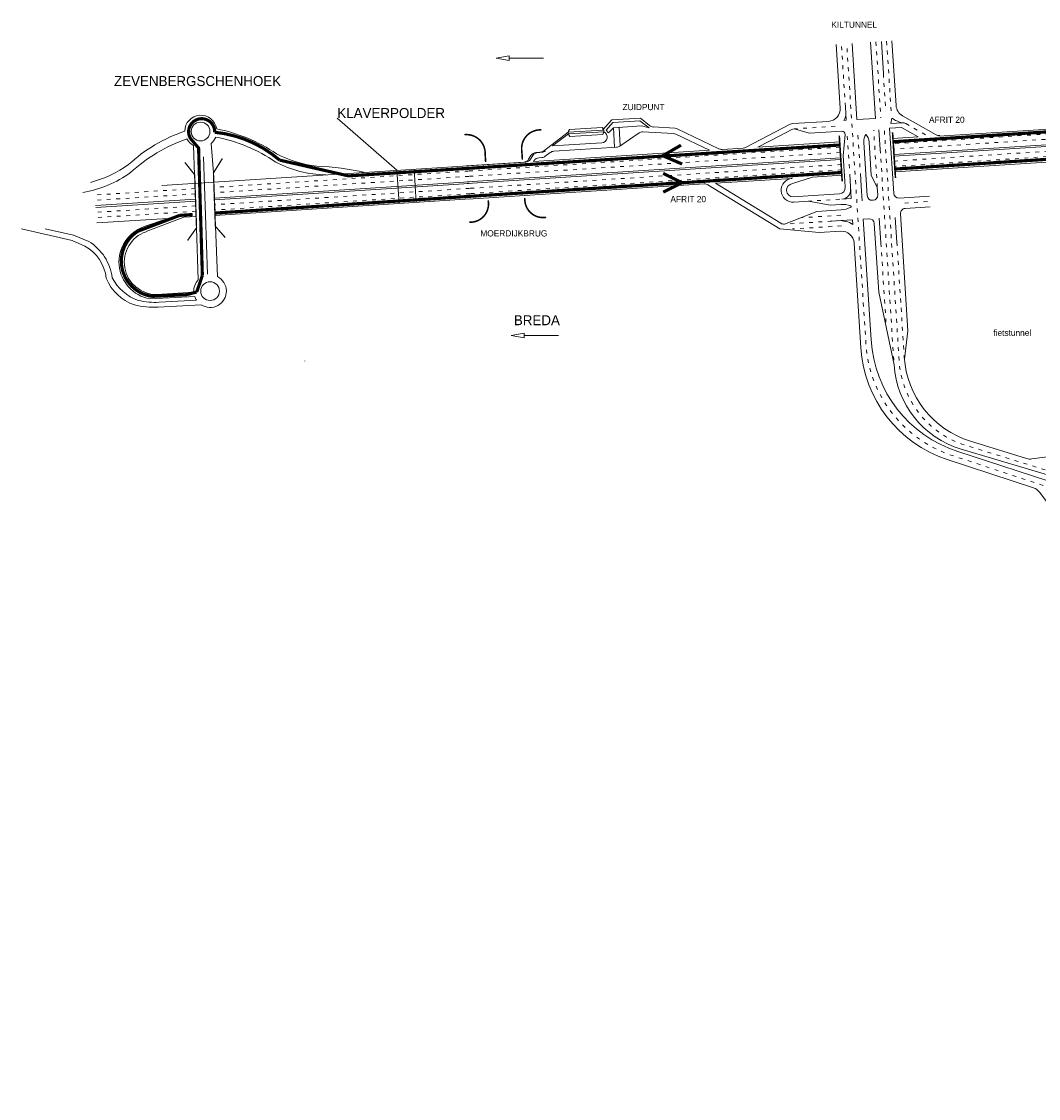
# Model space of a CAD drawing. Header units: metres. Extents: x 534 to 2089, y -2348 to -1299.
# Tile 2 of 7: x 1130 to 1453, y -1787 to -1445. Entities that reach past the tile are written whole.
import ezdxf

# ---------------------------------------------------------------- set-up
doc = ezdxf.new("R2010")
doc.units = ezdxf.units.M
doc.linetypes.add('ACAD_ISO03W100', pattern=[30, 12, -18])
doc.layers.get('0').update_dxf_attribs({"lineweight": 0})
for name, color, linetype, lineweight in [('deelstrepen', 8, 'ACAD_ISO03W100', 0), ('Kunstwerk', 7, 'Continuous', 0), ('RW-MARK', 7, 'Continuous', 0), ('Spoorweg solid', 7, 'Continuous', 0), ('Strooi NIET', 10, 'Continuous', 0), ('Strooi WEL', 90, 'Continuous', 0), ('Text', 7, 'Continuous', 0)]:
    doc.layers.add(name, color=color, linetype=linetype, lineweight=lineweight)

# ---------------------------------------------------------------- blocks, each defined once
blk = doc.blocks.new('PIJL', base_point=(0, 0, -0.1))
at = {"color": 0}
for p, q in [((0, 0), (5.45, 0)), ((7.5, 0), (5.45, 0.375)), ((5.45, 0.375), (5.45, -0.375)), ((5.45, -0.375), (7.5, 0))]:
    blk.add_line(p, q, dxfattribs=at)
blk = doc.blocks.new('Pijl 1')
at = {"layer": 'Text', "xscale": 2, "yscale": 2, "zscale": 2, "rotation": 180}
blk.add_blockref('PIJL', (20, 0), dxfattribs=at)

msp = doc.modelspace()

# ---------------------------------------------------------------- linework, layer by layer
at = {"layer": 'deelstrepen', "linetype": 'ACAD_ISO03W100', "ltscale": 0.1}
for p, q in [((1392.05, -1471.88), (1390.77, -1451.99)), ((1401.77, -1451.29), (1403.32, -1475.48)), ((1405.16, -1451.07), (1406.59, -1473.26)), ((1404.12, -1461.39), (1404.89, -1473.37)), ((1525.86, -1476.09), (1407.28, -1483.69)), ((1388.74, -1478.11), (1375.78, -1478.94)), ((1393.3, -1491.39), (1392.54, -1479.57)), ((1402.2, -1497.54), (1401.04, -1479.39)), ((1524.51, -1477.87), (1407.38, -1485.38)), ((1411.23, -1477.27), (1418.34, -1481.28)), ((1396.68, -1491.17), (1395.95, -1479.71)), ((1522.5, -1481.83), (1407.63, -1489.19)), ((1390.33, -1484.77), (1271.51, -1492.39)), ((1390.44, -1486.47), (1271.62, -1494.08)), ((1522.05, -1483.55), (1407.74, -1490.88)), ((1272.16, -1492.36), (1191.21, -1497.54)), ((1390.68, -1490.27), (1271.86, -1497.89)), ((1390.79, -1491.97), (1271.97, -1499.58)), ((1272.27, -1494.05), (1191.27, -1499.24)), ((1185.22, -1497.93), (1153.34, -1499.97)), ((1185.28, -1499.62), (1153.45, -1501.66)), ((1272.51, -1497.86), (1191.4, -1503.05)), ((1272.62, -1499.55), (1191.46, -1504.75)), ((1185.41, -1503.44), (1153.69, -1505.47)), ((1390.23, -1501.3), (1380.27, -1501.94)), ((1410.94, -1502.53), (1418.88, -1502.02)), ((1185.47, -1505.13), (1153.8, -1507.16)), ((1390.56, -1506.39), (1377.83, -1507.21)), ((1390.67, -1508.09), (1372.67, -1509.24)), ((1390.78, -1509.79), (1375.19, -1510.78)), ((1403.34, -1515.28), (1405.08, -1542.39)), ((1408.43, -1514.95), (1410.81, -1552.2))]:
    msp.add_line(p, q, dxfattribs=at)
at = {"layer": 'deelstrepen', "linetype": 'ACAD_ISO03W100', "ltscale": 0.1, "flags": 128}
for points in [[(1862.93, -1787.31), (1795.05, -1787.31, -0.090262), (1773.91, -1783.46, -0.025047), (1768.4, -1781.07, -0.08775), (1751.58, -1768.66), (1697.43, -1711.75, 0.078307), (1648.02, -1673.86), (1576.14, -1634.81, 0.047368), (1541.36, -1619.98), (1462.66, -1594.9), (1425.97, -1582.8, -0.306108), (1398.58, -1547.37), (1392.47, -1451.89)], [(1464.2, -1590.05), (1430.22, -1579.54, -0.311161), (1409.15, -1552.8), (1406.22, -1507.09), (1404.43, -1479.17)]]:
    msp.add_lwpolyline(points, format="xyb", dxfattribs=at)
msp.add_lwpolyline([(1403.13, -1485.46), (1404.52, -1507.2), (1407.52, -1553.96)], dxfattribs=at)
at = {"layer": 'deelstrepen', "color": 5, "linetype": 'ACAD_ISO03W100', "ltscale": 0.1, "flags": 128}
msp.add_lwpolyline([(1220.08, -1552.83), (1220.08, -1552.76)], dxfattribs=at)
at = {"layer": 'Kunstwerk', "const_width": 0.5}
for points in [[(1295.3, -1479.26, 0.479665), (1289.14, -1486.18), (1289.3, -1488.71)], [(1270.88, -1480.79, -0.458083), (1277.46, -1486.92), (1277.62, -1489.45)], [(1272.46, -1508.62, 0.487821), (1278.41, -1501.72)], [(1290.09, -1500.97, 0.487821), (1296.86, -1507.06)]]:
    msp.add_lwpolyline(points, format="xyb", dxfattribs=at)
at = {"layer": 'Kunstwerk', "ltscale": 0.1, "const_width": 0.5}
for points in [[(1391.03, -1495.65), (1390.09, -1481.09)], [(1407.97, -1494.57), (1407.04, -1480)]]:
    msp.add_lwpolyline(points, dxfattribs=at)
at = {"layer": 'Kunstwerk', "const_width": 0.4}
for points in [[(1181.92, -1489.57), (1185.06, -1493.52), (1185.66, -1510.4), (1182.8, -1514.43)], [(1194.78, -1513.49), (1191.65, -1509.92), (1191.04, -1492.94), (1193.88, -1488.36)]]:
    msp.add_lwpolyline(points, dxfattribs=at)
at = {"layer": 'RW-MARK'}
for p, q in [((1389.08, -1452.1), (1390.38, -1472.3)), ((1395.71, -1475.96), (1394.16, -1451.78)), ((1400.08, -1451.4), (1401.63, -1475.59)), ((1403.53, -1451.14), (1404.19, -1461.39)), ((1406.86, -1450.96), (1408.18, -1471.51)), ((1392.32, -1476.18), (1392.05, -1471.88)), ((1230.43, -1475.49), (1249.41, -1492.11)), ((1314.76, -1479.3), (1317.73, -1476.11)), ((1326.9, -1475.53), (1317.73, -1476.11)), ((1329.75, -1477.89), (1326.9, -1475.53)), ((1392.32, -1476.18), (1391.59, -1476.23)), ((1401.63, -1475.59), (1395.71, -1475.96)), ((1406.51, -1477.25), (1406.86, -1475.54)), ((1410.2, -1474.74), (1420.91, -1480.79)), ((1314.76, -1479.3), (1303.9, -1480)), ((1314.7, -1478.45), (1304.27, -1479.12)), ((1315.9, -1479.32), (1318.12, -1476.94)), ((1315.9, -1479.32), (1316.74, -1480.17)), ((1318.25, -1478.58), (1316.74, -1480.17)), ((1326.64, -1476.39), (1318.12, -1476.94)), ((1318.25, -1478.58), (1327.16, -1478.01)), ((1318.25, -1478.58), (1318.64, -1484.71)), ((1320.07, -1478.46), (1320.45, -1484.31)), ((1329.58, -1478.66), (1326.64, -1476.39)), ((1327.16, -1478.01), (1329.58, -1478.66)), ((1337.78, -1478.73), (1330.91, -1478.34)), ((1351.83, -1485.29), (1338.53, -1478.92)), ((1374.52, -1477.49), (1360.31, -1484.83)), ((1375.37, -1479.01), (1374.99, -1479.16)), ((1386.64, -1476.55), (1375.31, -1477.27)), ((1375.78, -1478.94), (1375.37, -1479.01)), ((1375.78, -1478.94), (1380.59, -1480.33)), ((1403.13, -1485.46), (1402.73, -1479.28)), ((1406.1, -1478.7), (1409.88, -1478.45)), ((1407.43, -1499.45), (1406.1, -1478.7)), ((1406.51, -1477.25), (1410.12, -1477.02)), ((1409.88, -1478.45), (1415.24, -1481.48)), ((1303.9, -1480), (1295.97, -1486)), ((1303.94, -1480.56), (1298.9, -1484.38)), ((1315.22, -1479.84), (1303.94, -1480.56)), ((1314.85, -1480.71), (1304.42, -1481.38)), ((1326.4, -1480.21), (1320.3, -1484.42)), ((1337.35, -1480.41), (1327.65, -1479.86)), ((1348.83, -1485.74), (1338.1, -1480.6)), ((1389.16, -1479.78), (1380.59, -1480.33)), ((1390.87, -1479.67), (1389.16, -1479.78)), ((1391.93, -1480.76), (1391.35, -1487.49)), ((1415.24, -1481.48), (1407.17, -1482)), ((1523.34, -1479.65), (1407.49, -1487.07)), ((1523.08, -1480.23), (1407.53, -1487.64)), ((1185.06, -1493.52), (1184.73, -1484.23)), ((1191.04, -1492.94), (1190.26, -1483.6)), ((1348.87, -1485.73), (1292.83, -1489.32)), ((1294.89, -1486.4), (1293.59, -1486.48)), ((1295.54, -1486.36), (1294.24, -1486.44)), ((1298.18, -1486.46), (1296.59, -1487.66)), ((1314.56, -1483.37), (1298.9, -1484.38)), ((1319.29, -1484.77), (1299.26, -1486.06)), ((1359.52, -1485.05), (1352.82, -1485.48)), ((1390.22, -1483.08), (1364.17, -1484.75)), ((1398.96, -1500.15), (1397.88, -1483.23)), ((1400.25, -1493.66), (1399.57, -1483.12)), ((1510.27, -1486.01), (1407.84, -1492.57)), ((1189.11, -1525.18), (1187.91, -1487.78)), ((1289.71, -1489.52), (1271.4, -1490.7)), ((1390.54, -1488.16), (1271.73, -1495.77)), ((1390.58, -1488.72), (1271.76, -1496.34)), ((1290.36, -1489.49), (1272.05, -1490.66)), ((1292.03, -1487.41), (1291.28, -1488.59)), ((1292.67, -1487.37), (1291.93, -1488.56)), ((1293, -1489.05), (1292.83, -1489.32)), ((1295.51, -1488.06), (1294.56, -1488.12)), ((1391.87, -1495.6), (1391.35, -1487.49)), ((1272.05, -1490.66), (1174.66, -1496.91)), ((1249.41, -1492.11), (1250.09, -1502.69)), ((1254.85, -1491.76), (1255.53, -1502.34)), ((1272.37, -1495.74), (1191.33, -1500.93)), ((1272.41, -1496.3), (1191.35, -1501.5)), ((1347.13, -1496.46), (1272.08, -1501.27)), ((1371.24, -1510.78), (1348.3, -1496.75)), ((1375.15, -1494.67), (1350.71, -1496.23)), ((1371.5, -1508.95), (1350.71, -1496.23)), ((1375.26, -1496.36), (1381.62, -1494.25)), ((1390.9, -1493.66), (1381.62, -1494.25)), ((1391.99, -1497.48), (1391.87, -1495.6)), ((1402.2, -1497.54), (1400.25, -1493.66)), ((1390.13, -1499.61), (1380.16, -1500.24)), ((1402.2, -1497.54), (1402.35, -1499.94)), ((1185.34, -1501.32), (1153.56, -1503.35)), ((1185.36, -1501.88), (1153.59, -1503.92)), ((1272.73, -1501.24), (1191.52, -1506.44)), ((1375.53, -1500.54), (1380.16, -1500.24)), ((1380.27, -1501.94), (1375.63, -1502.24)), ((1380.27, -1501.94), (1387.2, -1503.2)), ((1390.62, -1502.98), (1387.2, -1503.2)), ((1390.93, -1501.26), (1393.92, -1501.06)), ((1400.66, -1501.65), (1400.86, -1501.64)), ((1409.13, -1500.94), (1418.78, -1500.33)), ((1185.53, -1506.83), (1181.67, -1507.07)), ((1372.67, -1509.24), (1382.98, -1505.17)), ((1390.72, -1504.68), (1382.98, -1505.17)), ((1409.55, -1505.93), (1411.94, -1543.18)), ((1411.05, -1504.23), (1418.99, -1503.72)), ((1176.53, -1507.4), (1153.91, -1508.85)), ((1169.03, -1510.03), (1176.53, -1507.4)), ((1169.59, -1511.63), (1181.67, -1507.07)), ((1185.66, -1510.4), (1186.22, -1526.94)), ((1191.65, -1509.92), (1192.3, -1525.9)), ((1398.25, -1515.61), (1397.74, -1507.64)), ((1401.23, -1509.02), (1402.63, -1530.83)), ((1403.34, -1515.17), (1402.83, -1507.31)), ((1408.43, -1514.95), (1407.92, -1507.09)), ((1130, -1510.72), (1146.11, -1514.44)), ((1137.56, -1510.72), (1146.49, -1512.78)), ((1146.49, -1512.78), (1151.39, -1514.74)), ((1371.24, -1510.78), (1383.67, -1511.94)), ((1390.58, -1511.5), (1383.67, -1511.94)), ((1146.11, -1514.44), (1150.11, -1516.19)), ((1394.83, -1515.24), (1396.97, -1548.62)), ((1398.25, -1515.61), (1400.2, -1546.08)), ((1172.99, -1531.66), (1184.79, -1530.88)), ((1407.52, -1553.96), (1402.63, -1530.83)), ((1170.82, -1533), (1185.07, -1532.26)), ((1173.81, -1534.09), (1185.65, -1533.43)), ((1173.44, -1535.67), (1187.09, -1534.86)), ((1410.81, -1552.2), (1411.94, -1543.18)), ((1427.76, -1581.57), (1463.23, -1593.09)), ((1428.85, -1580.78), (1463.82, -1591.25))]:
    msp.add_line(p, q, dxfattribs=at)
for points in [[(1421.8, -1481.24), (1473.46, -1477.93), (1512.69, -1475.42, 0.162631), (1530.3, -1468.25, -0.303292), (1567.33, -1463.45), (1568.1, -1463.85, 0.138323), (1584.02, -1467.26)], [(1474.11, -1583.35), (1473.24, -1583.07, 0.111284), (1463.73, -1582.24), (1451.35, -1583.92, -0.109208), (1449.63, -1583.78), (1431.84, -1578.27)], [(1424.37, -1584.05), (1451.83, -1593.1, -0.152553), (1453.77, -1594.49), (1457.02, -1598.79, 0.155073), (1467.75, -1606.38), (1474.55, -1608.55, -0.281431), (1477.28, -1611.71), (1478.7, -1620.22)]]:
    msp.add_lwpolyline(points, format="xyb", dxfattribs=at)
for points in [[(1374.99, -1479.16), (1371.24, -1481.1), (1364.17, -1484.75)], [(1397.37, -1501.86), (1397.07, -1497.16), (1396.81, -1493.17)], [(1393.43, -1493.38), (1393.68, -1497.37), (1393.92, -1501.06)]]:
    msp.add_lwpolyline(points, dxfattribs=at)
for centre in [(1186.94, -1479.79), (1189.97, -1530.54)]:
    msp.add_circle(centre, 2.98, dxfattribs=at)
for centre, radius, start, end in [((1386.38, -1472.55), 4, 273.6669, 3.6669), ((1412.17, -1471.26), 4, 183.6669, 240.546), ((1187.02, -1479.7), 5.1, 8.5665, 179.8366), ((1388.18, -1474.14), 4, 328.4892, 3.6669), ((1412.25, -1468.01), 9.25, 234.4144, 256.723), ((1182.25, -1529.32), 51.33, 55.8291, 78.9824), ((1305.54, -1480.17), 1.65, 140.4453, 226.8885), ((1313.57, -1479.66), 1.65, 320.4453, 46.8885), ((1331.03, -1476.35), 2, 230.3291, 266.7672), ((1337.67, -1480.73), 2, 64.4306, 86.7672), ((1375.43, -1479.27), 2, 93.6669, 117.3234), ((1410.25, -1479.01), 2, 60.546, 93.6669), ((1197.89, -1527.06), 49.99, 108.6317, 132.5872), ((1199.84, -1531.42), 52.22, 109.3365, 132.3331), ((1187.01, -1479.69), 5.09, 208.887, 243.3606), ((1187.01, -1479.69), 5.09, 309.797, 338.6768), ((1181.84, -1532.26), 51.68, 55.8691, 78.9524), ((1314.43, -1481.52), 1.86, 273.1894, 64.8823), ((1327.54, -1481.86), 2, 86.7672, 124.6074), ((1337.24, -1482.41), 2, 64.4306, 86.7672), ((1390.93, -1480.67), 1, 355.0972, 93.6669), ((1401.87, -1482.98), 4, 145.6194, 183.6669), ((1395.58, -1483.38), 4, 3.6669, 41.7144), ((1293.72, -1488.48), 2, 93.6669, 147.7786), ((1294.36, -1488.44), 2, 93.6669, 147.7786), ((1294.77, -1484.4), 2, 273.6669, 307.1159), ((1295.41, -1484.37), 2, 273.6669, 307.1159), ((1299.39, -1488.05), 2, 93.6669, 127.1159), ((1319.16, -1482.78), 2, 273.6669, 304.6074), ((1352.69, -1483.48), 2, 244.4306, 273.6669), ((1359.39, -1483.05), 2, 273.6669, 297.3234), ((1227.4, -1457.99), 35.58, 242.26, 268.9604), ((1227.64, -1455.37), 35.58, 242.26, 263.9949), ((1289.59, -1487.53), 2, 273.6669, 327.7786), ((1290.23, -1487.49), 2, 273.6669, 327.7786), ((1294.69, -1490.12), 2, 93.6669, 147.7786), ((1295.39, -1486.06), 2, 273.6669, 307.1159), ((1143.76, -1464.03), 35.58, 279.3007, 306.001), ((1143.15, -1461.47), 35.58, 284.2662, 306.001), ((1219.85, -1581.9), 91.23, 77.6871, 87.4457), ((1347.26, -1498.46), 2, 58.5388, 93.6669), ((1375.39, -1498.45), 3.79, 93.6669, 273.6669), ((1375.39, -1498.45), 2.09, 93.6669, 273.6669), ((1390, -1497.61), 2, 273.6669, 3.6669), ((1390.73, -1498.26), 3, 273.7361, 3.6669), ((1400.56, -1500.05), 1.6, 183.6669, 273.6669), ((1400.76, -1500.04), 1.6, 273.6669, 3.6669), ((1409.03, -1499.35), 1.6, 183.6669, 273.6669), ((1391.17, -1509.79), 6.83, 68.0573, 94.6557), ((1393.65, -1503.64), 0.2, 299.2765, 68.0573), ((1390.41, -1497.86), 6.83, 272.6781, 299.2765), ((1411.15, -1505.82), 1.6, 93.6669, 183.6669), ((1172.99, -1521.36), 12, 109.2646, 184.0619), ((1372.54, -1507.25), 2, 238.5388, 273.6669), ((1399.64, -1509.12), 1.6, 3.6669, 93.6669), ((1172.99, -1521.36), 10.3, 109.2646, 270), ((1390.83, -1515.49), 4, 3.6669, 93.6669), ((1143.38, -1528.08), 13.66, 6.8374, 60.4781), ((1143.06, -1528.26), 15.88, 7.2308, 58.3578), ((1172.97, -1521.19), 12, 184.8486, 259.6458), ((1170.73, -1520.84), 14.89, 202.1332, 251.028), ((1171.99, -1519.44), 14.84, 207.3755, 251.0668), ((1189.97, -1530.54), 5.19, 136.181, 183.7595), ((1189.97, -1530.54), 5.19, 236.3291, 63.2727), ((1172.54, -1511.82), 22.31, 256.0775, 273.2728), ((1189.97, -1530.54), 5.19, 199.4085, 213.7833), ((1172.24, -1509.23), 26.46, 256.1177, 272.5967), ((1440.12, -1543.52), 40, 183.6669, 251.9995), ((1436.88, -1546.06), 40, 183.6669, 251.7642), ((1440.71, -1549.62), 30, 183.6669, 252.7951), ((1437.46, -1552.04), 30, 183.6669, 253.3301)]:
    msp.add_arc(centre, radius, start, end, dxfattribs=at)
at = {"layer": 'Spoorweg solid'}
for p, q in [((1387.22, -1508.31), (1394.35, -1507.85)), ((1394.45, -1509.31), (1394.35, -1507.85)), ((1397.74, -1507.64), (1399.53, -1507.52))]:
    msp.add_line(p, q, dxfattribs=at)
at = {"layer": 'Spoorweg solid', "ltscale": 0.1}
msp.add_arc((1421.9, -1479.05), 2, 240.546, 273.6669, dxfattribs=at)
at = {"layer": 'Spoorweg solid'}
msp.add_arc((1390.27, -1516.13), 8, 58.4892, 93.6669, dxfattribs=at)
at = {"layer": 'Strooi NIET', "linetype": 'ACAD_ISO03W100', "ltscale": 0.1, "const_width": 1, "flags": 128}
for points in [[(1191.43, -1480, 1.365404), (1183.81, -1482.1), (1186.31, -1485.04), (1187.51, -1525.54)], [(1191.41, -1480, -0.153707), (1212.07, -1488.86), (1233.95, -1493.89), (1289.77, -1490.37)], [(1171.63, -1532.21, -0.703774), (1166.98, -1511.51), (1180.31, -1506.45), (1180.31, -1506.45)], [(1187.51, -1525.54, -0.006819), (1185.7, -1530.82), (1182.49, -1531.67), (1171.63, -1532.21)]]:
    msp.add_lwpolyline(points, format="xyb", dxfattribs=at)
for points in [[(1272.02, -1500.43), (1191.5, -1505.72)], [(1289.33, -1499.32), (1272.02, -1500.43)], [(1184.4, -1506.18), (1180.31, -1506.45)]]:
    msp.add_lwpolyline(points, dxfattribs=at)
at = {"layer": 'Strooi WEL', "ltscale": 0.1, "const_width": 1}
msp.add_lwpolyline([(1407.23, -1483.03), (1473.51, -1478.78), (1512.74, -1476.27, 0.162663), (1530.86, -1468.89, -0.303278), (1566.94, -1464.21), (1567.7, -1464.6, 0.138278), (1584.08, -1468.1, 0.138278)], format="xyb", dxfattribs=at)
for points in [[(1289.77, -1490.37), (1390.28, -1484.07)], [(1521.89, -1484.41), (1510.21, -1485.16), (1407.79, -1491.72)], [(1390.84, -1492.81), (1390.84, -1492.81), (1289.33, -1499.32)]]:
    msp.add_lwpolyline(points, dxfattribs=at)
at = {"layer": 'Strooi WEL', "const_width": 1}
for points in [[(1340.12, -1490.12), (1333.95, -1487.49), (1339.75, -1484.13)], [(1334.09, -1493.07), (1340.09, -1496.07), (1334.09, -1499.07)]]:
    msp.add_lwpolyline(points, dxfattribs=at)

# ---------------------------------------------------------------- block references
at = {"layer": 'Text'}
msp.add_blockref('Pijl 1', (1276, -1456.41), dxfattribs=at)
at = {"layer": 'Text', "xscale": 2, "yscale": 2, "zscale": 2, "rotation": 180}
msp.add_blockref('PIJL', (1300.76, -1544.69), dxfattribs=at)

# ---------------------------------------------------------------- texts
at = {"layer": 'Text'}
for s, height, p in [('KILTUNNEL', 1.978, (1387.57, -1446.78)), ('ZEVENBERGSCHENHOEK', 3.1791, (1159.42, -1465.32)), ('KLAVERPOLDER', 3.1791, (1230.43, -1475.49)), ('ZUIDPUNT', 1.978, (1321.16, -1472.98)), ('AFRIT 20', 1.978, (1418.64, -1477.02)), ('AFRIT 20', 1.978, (1336.4, -1502.26)), ('MOERDIJKBRUG', 1.9781, (1275.93, -1513.16)), ('BREDA', 3.179, (1286.59, -1541.38)), ('fietstunnel', 1.9781, (1439.09, -1544.77))]:
    msp.add_text(s, height=height, dxfattribs=at).set_placement(p)

doc.saveas('drawing.dxf')
